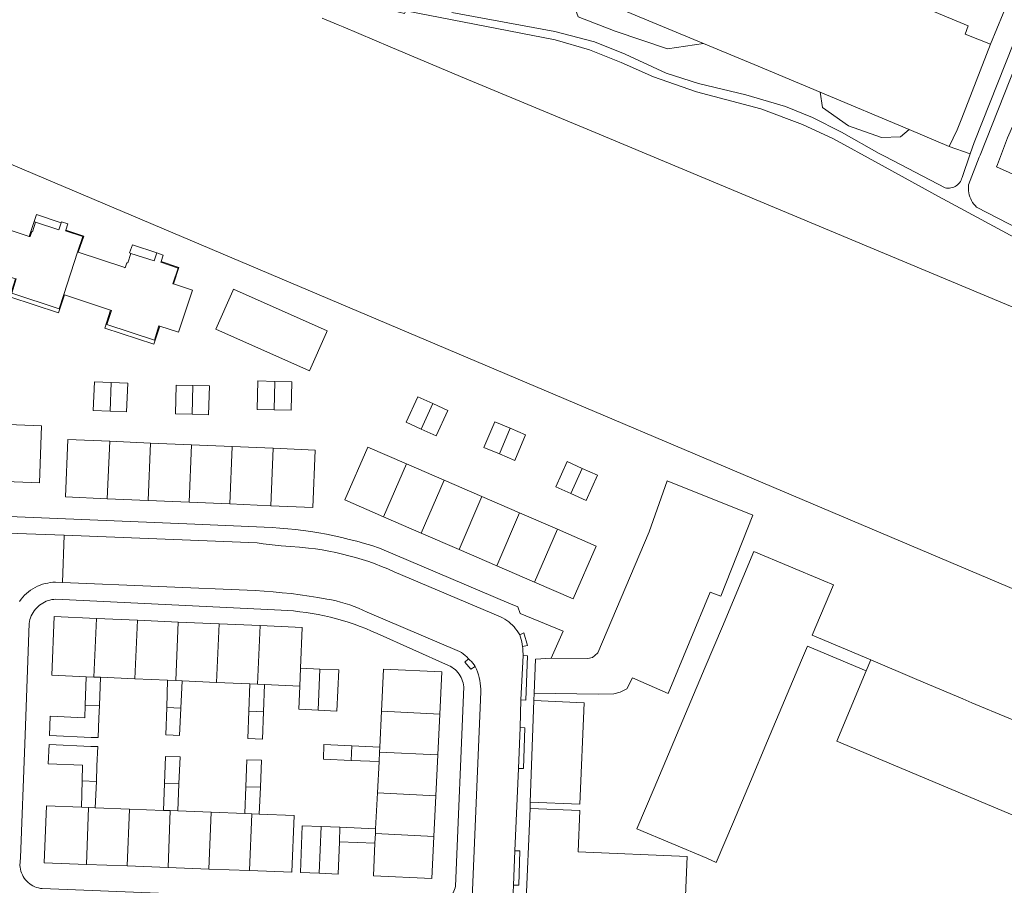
# Model space of a CAD drawing. Header units: metres. Extents: x 89888 to 94270, y 464165 to 468904.
# Tile 255 of 256: x 92307 to 92452, y 467345 to 467472. Entities that reach past the tile are written whole.
import ezdxf

# ---------------------------------------------------------------- set-up
doc = ezdxf.new("R2010")
doc.units = ezdxf.units.M
for name, color, linetype, lineweight in [('B_BEBOUWINGSGRENS_0', 251, 'CONTINUOUS', 13), ('B_LUIFEL_1', 251, 'CONTINUOUS', 13), ('B_OVERBOUWLIJN_LIJN_1', 251, 'CONTINUOUS', 13), ('B_TUSSENMUUR_0', 251, 'CONTINUOUS', 13), ('T_CULTUURGRENS_0', 251, 'CONTINUOUS', 13), ('T_HEK_LIJN_0', 251, 'CONTINUOUS', 13), ('T_WALBESCHERMING_0', 251, 'CONTINUOUS', 13), ('V_WEGGRENS_0', 251, 'CONTINUOUS', 13), ('W_WATERGRENS_0', 251, 'CONTINUOUS', 13)]:
    doc.layers.add(name, color=color, linetype=linetype, lineweight=lineweight)

msp = doc.modelspace()

# ---------------------------------------------------------------- linework, layer by layer
at = {"layer": 'B_BEBOUWINGSGRENS_0'}
for p, q in [((92454.16, 467478.66), (92449.74, 467468.04)), ((92364.1, 467412.63), (92366.29, 467411.62)), ((92326.64, 467409.56), (92320.65, 467409.82)), ((92332.63, 467409.31), (92326.64, 467409.56)), ((92338.62, 467409.05), (92332.63, 467409.31)), ((92344.62, 467408.79), (92338.62, 467409.05)), ((92375.51, 467408.93), (92377.76, 467407.98)), ((92369.67, 467404.11), (92364.14, 467406.51)), ((92375.2, 467401.72), (92369.67, 467404.11)), ((92320.29, 467401.41), (92326.28, 467401.15)), ((92380.73, 467399.32), (92375.2, 467401.72)), ((92388.25, 467402.17), (92390.47, 467401.16)), ((92326.28, 467401.15), (92332.27, 467400.9)), ((92332.27, 467400.9), (92338.26, 467400.64)), ((92338.26, 467400.64), (92344.26, 467400.38)), ((92344.26, 467400.38), (92350.4, 467400.12)), ((92360.79, 467398.77), (92366.32, 467396.37)), ((92386.26, 467396.93), (92380.73, 467399.32)), ((92366.32, 467396.37), (92371.85, 467393.98)), ((92371.85, 467393.98), (92377.38, 467391.58)), ((92377.38, 467391.58), (92382.91, 467389.19)), ((92324.7, 467383.59), (92318.71, 467383.85)), ((92330.7, 467383.33), (92324.7, 467383.59)), ((92336.69, 467383.07), (92330.7, 467383.33)), ((92342.68, 467382.8), (92336.69, 467383.07)), ((92351.47, 467376.44), (92348.62, 467376.57)), ((92317.2, 467375.32), (92317.07, 467371.15)), ((92319.13, 467371.09), (92319.28, 467375.23)), ((92319.28, 467375.23), (92324.33, 467375.01)), ((92324.33, 467375.01), (92329.12, 467374.8)), ((92329.12, 467374.8), (92329, 467370.79)), ((92331.08, 467370.69), (92331.26, 467374.71)), ((92331.26, 467374.71), (92336.31, 467374.48)), ((92336.31, 467374.48), (92341.18, 467374.27)), ((92341.18, 467374.27), (92341.04, 467370.27)), ((92343.17, 467370.17), (92343.32, 467374.18)), ((92343.32, 467374.18), (92348.5, 467373.95)), ((92319.06, 467369.23), (92319.13, 467371.09)), ((92360.49, 467370.26), (92360.23, 467365)), ((92368.75, 467363.85), (92369.04, 467369.83)), ((92360.23, 467365), (92356.14, 467365.18)), ((92368.45, 467357.88), (92368.75, 467363.85)), ((92356.05, 467363.06), (92360.12, 467362.91)), ((92360.12, 467362.91), (92359.89, 467358.3)), ((92316.61, 467360.04), (92316.5, 467356.18)), ((92318.53, 467356.11), (92318.69, 467359.98)), ((92328.66, 467359.68), (92328.52, 467355.72)), ((92330.61, 467355.65), (92330.8, 467359.6)), ((92340.61, 467359.19), (92340.45, 467355.27)), ((92342.55, 467355.19), (92342.73, 467359.13)), ((92359.89, 467358.3), (92359.63, 467353.04)), ((92368.15, 467351.9), (92368.45, 467357.88)), ((92323.53, 467355.91), (92318.53, 467356.11)), ((92328.52, 467355.72), (92323.53, 467355.91)), ((92335.5, 467355.46), (92330.61, 467355.65)), ((92340.45, 467355.27), (92335.5, 467355.46)), ((92354.4, 467353.26), (92351.63, 467353.37)), ((92359.63, 467353.04), (92354.4, 467353.26)), ((92354.31, 467351.14), (92359.52, 467350.9)), ((92317.23, 467347.81), (92323.21, 467347.58)), ((92323.21, 467347.58), (92329.2, 467347.35)), ((92329.2, 467347.35), (92335.18, 467347.12)), ((92335.18, 467347.12), (92341.16, 467346.89))]:
    msp.add_line(p, q, dxfattribs=at)
for points in [[(92449.74, 467468.04), (92446.03, 467469.47), (92446.49, 467470.7), (92440.96, 467473.03)], [(92309.79, 467441.95), (92309.33, 467440.54), (92309.22, 467440.57), (92308.98, 467439.83), (92308.86, 467439.85), (92302.08, 467442.1), (92302.01, 467442.12)], [(92313.53, 467441.86), (92313.19, 467440.83), (92309.79, 467441.95)], [(92315.94, 467437.56), (92316.69, 467439.82), (92314.17, 467440.66), (92314.2, 467440.75), (92314.49, 467441.7), (92313.58, 467441.99), (92313.53, 467441.86)], [(92323.75, 467437.36), (92323.3, 467435.96), (92323.18, 467435.99), (92322.93, 467435.23), (92322.84, 467435.28), (92316.04, 467437.52), (92315.94, 467437.56)], [(92313.93, 467431.34), (92314.02, 467431.31), (92320.78, 467429.05), (92320.9, 467429.01), (92320.22, 467426.95), (92327.2, 467424.66), (92327.87, 467426.73), (92327.99, 467426.69), (92330.74, 467425.8), (92332.76, 467431.98), (92329.99, 467432.9), (92329.91, 467432.89), (92330.68, 467435.22), (92328.15, 467436.06), (92328.17, 467436.15), (92328.49, 467437.09), (92327.56, 467437.42)], [(92327.56, 467437.42), (92327.15, 467436.26), (92323.75, 467437.36)], [(92299.94, 467435.89), (92300.05, 467435.87), (92306.84, 467433.64), (92306.95, 467433.61), (92306.28, 467431.53), (92313.25, 467429.25), (92313.93, 467431.34)], [(92338.68, 467431.86), (92336.19, 467426.25), (92349.94, 467420.15)], [(92349.94, 467420.15), (92352.43, 467425.77), (92352.54, 467426), (92338.78, 467432.1), (92338.68, 467431.86)], [(92320.85, 467418.42), (92318.4, 467418.52), (92318.24, 467414.35), (92320.69, 467414.26)], [(92320.69, 467414.26), (92323.13, 467414.16), (92323.3, 467418.32), (92320.85, 467418.42)], [(92332.81, 467417.98), (92330.38, 467418.04), (92330.28, 467413.84), (92332.71, 467413.78)], [(92332.71, 467413.78), (92335.15, 467413.72), (92335.25, 467417.93), (92332.81, 467417.98)], [(92344.85, 467418.6), (92342.37, 467418.66), (92342.27, 467414.49), (92344.75, 467414.43)], [(92344.75, 467414.43), (92347.23, 467414.37), (92347.33, 467418.54), (92344.85, 467418.6)], [(92368, 467415.35), (92365.81, 467416.36), (92364.1, 467412.63)], [(92366.29, 467411.62), (92368.49, 467410.62), (92370.2, 467414.34), (92368, 467415.35)], [(92304.17, 467403.97), (92310.35, 467403.73), (92310.67, 467412.07), (92304.49, 467412.31)], [(92379.34, 467411.74), (92377.09, 467412.68), (92375.51, 467408.93)], [(92377.76, 467407.98), (92380.02, 467407.03), (92381.6, 467410.79), (92379.34, 467411.74)], [(92320.65, 467409.82), (92314.52, 467410.08), (92314.16, 467401.67), (92320.29, 467401.41)], [(92350.4, 467400.12), (92350.76, 467408.53), (92344.62, 467408.79)], [(92364.14, 467406.51), (92358.46, 467408.97), (92355.11, 467401.23), (92360.79, 467398.77)], [(92389.92, 467405.85), (92387.7, 467406.85), (92386.04, 467403.17), (92388.25, 467402.17)], [(92390.47, 467401.16), (92392.14, 467404.84), (92389.92, 467405.85)], [(92382.91, 467389.19), (92388.59, 467386.73), (92391.94, 467394.47), (92386.26, 467396.93)], [(92432.22, 467377.77), (92423.6, 467381.4), (92426.72, 467388.78), (92425.34, 467389.36), (92415.04, 467393.68), (92410.46, 467382.66), (92407.95, 467376.73), (92405.45, 467370.81), (92402.94, 467364.88), (92400.44, 467358.96), (92397.93, 467353.03), (92408.15, 467348.71), (92409.55, 467348.11), (92412.06, 467354.04), (92414.56, 467359.97), (92417.06, 467365.9)], [(92318.71, 467383.85), (92312.51, 467384.12), (92312.14, 467375.54), (92317.2, 467375.32)], [(92348.62, 467376.57), (92348.88, 467382.53), (92342.68, 467382.8)], [(92417.06, 467365.9), (92419.56, 467371.82), (92422.06, 467377.75), (92422.93, 467379.81), (92431.55, 467376.17)], [(92494.71, 467341.04), (92500, 467353.63), (92502.17, 467358.79), (92500, 467359.71), (92495.73, 467361.5), (92489.28, 467364.21), (92484.41, 467366.26), (92483.57, 467364.26), (92482, 467364.92), (92479.86, 467365.82), (92480.38, 467367.06), (92476.08, 467368.87), (92472.66, 467360.74), (92465.92, 467363.57), (92459.18, 467366.41), (92452.44, 467369.24), (92447.03, 467371.51), (92445.7, 467372.08), (92438.96, 467374.92), (92432.22, 467377.77)], [(92351.21, 467370.41), (92353.96, 467370.29), (92354.22, 467376.32), (92351.47, 467376.44)], [(92369.04, 467369.83), (92369.35, 467376.01), (92360.79, 467376.43), (92360.49, 467370.26)], [(92431.55, 467376.17), (92427.21, 467365.86), (92433.96, 467363.03), (92440.7, 467360.19), (92447.44, 467357.36), (92454.18, 467354.52), (92460.93, 467351.69), (92467.67, 467348.86), (92472.11, 467346.99), (92473.69, 467350.75), (92475.69, 467349.91), (92477.26, 467349.25), (92476.95, 467348.51), (92481.82, 467346.46), (92488.26, 467343.75)], [(92348.5, 467373.95), (92348.35, 467370.54), (92351.21, 467370.41)], [(92317.07, 467371.15), (92317.02, 467369.31), (92311.92, 467369.52), (92311.8, 467366.68), (92317.95, 467366.43), (92318.95, 467366.39), (92319.06, 467369.23)], [(92329, 467370.79), (92328.88, 467366.78), (92329.97, 467366.73), (92330.9, 467366.68), (92331.08, 467370.69)], [(92341.04, 467370.27), (92340.89, 467366.27), (92341.96, 467366.22), (92343.02, 467366.17), (92343.17, 467370.17)], [(92311.75, 467365.36), (92311.64, 467362.54), (92316.68, 467362.34), (92316.61, 467360.04)], [(92318.69, 467359.98), (92318.78, 467362.25), (92318.89, 467365.07), (92317.89, 467365.11), (92311.75, 467365.36)], [(92356.14, 467365.18), (92352.05, 467365.36), (92351.99, 467363.21), (92356.05, 467363.06)], [(92330.8, 467359.6), (92330.98, 467363.55), (92328.81, 467363.64), (92328.66, 467359.68)], [(92342.73, 467359.13), (92342.91, 467363.07), (92340.77, 467363.11), (92340.61, 467359.19)], [(92316.5, 467356.18), (92311.37, 467356.38), (92311.05, 467348.04), (92317.23, 467347.81)], [(92341.16, 467346.89), (92347.35, 467346.66), (92347.66, 467354.99), (92342.55, 467355.19)], [(92351.63, 467353.37), (92348.86, 467353.48), (92348.59, 467346.61), (92351.36, 467346.5)], [(92351.36, 467346.5), (92354.13, 467346.4), (92354.31, 467351.14)], [(92359.52, 467350.9), (92359.29, 467346.15), (92367.84, 467345.72), (92368.15, 467351.9)]]:
    msp.add_lwpolyline(points, dxfattribs=at)
at = {"layer": 'B_LUIFEL_1'}
msp.add_line((92323.56, 467437.42), (92323.75, 467437.36), dxfattribs=at)
for points in [[(92313.53, 467441.86), (92309.92, 467443.04), (92309.58, 467442.02), (92309.79, 467441.95)], [(92327.56, 467437.42), (92323.97, 467438.63), (92323.56, 467437.42)]]:
    msp.add_lwpolyline(points, dxfattribs=at)
at = {"layer": 'B_OVERBOUWLIJN_LIJN_1'}
for p, q in [((92309.58, 467442.02), (92308.86, 467439.85)), ((92313.13, 467428.65), (92314.02, 467431.31))]:
    msp.add_line(p, q, dxfattribs=at)
for points in [[(92314.2, 467440.75), (92316.83, 467439.89), (92316.04, 467437.52)], [(92329.99, 467432.9), (92330.78, 467435.29), (92328.17, 467436.15)], [(92306.84, 467433.64), (92305.99, 467430.99), (92313.13, 467428.65)], [(92320.78, 467429.05), (92319.94, 467426.41), (92327.1, 467424.06), (92327.99, 467426.69)]]:
    msp.add_lwpolyline(points, dxfattribs=at)
at = {"layer": 'B_TUSSENMUUR_0'}
for p, q in [((92313.93, 467431.34), (92315.94, 467437.56)), ((92320.85, 467418.42), (92320.69, 467414.26)), ((92332.81, 467417.98), (92332.71, 467413.78)), ((92344.75, 467414.43), (92344.85, 467418.6)), ((92366.29, 467411.62), (92368, 467415.35)), ((92377.76, 467407.98), (92379.34, 467411.74)), ((92320.65, 467409.82), (92320.29, 467401.41)), ((92326.64, 467409.56), (92326.28, 467401.15)), ((92332.63, 467409.31), (92332.27, 467400.9)), ((92338.62, 467409.05), (92338.26, 467400.64)), ((92344.26, 467400.38), (92344.62, 467408.79)), ((92360.79, 467398.77), (92364.14, 467406.51)), ((92388.25, 467402.17), (92389.92, 467405.85)), ((92366.32, 467396.37), (92369.67, 467404.11)), ((92371.85, 467393.98), (92375.2, 467401.72)), ((92377.38, 467391.58), (92380.73, 467399.32)), ((92382.91, 467389.19), (92386.26, 467396.93)), ((92318.71, 467383.85), (92318.33, 467375.27)), ((92324.7, 467383.59), (92324.33, 467375.01)), ((92330.7, 467383.33), (92330.32, 467374.75)), ((92336.69, 467383.07), (92336.31, 467374.48)), ((92342.31, 467374.22), (92342.68, 467382.8)), ((92432.22, 467377.77), (92431.55, 467376.17)), ((92348.5, 467373.95), (92348.62, 467376.57)), ((92351.21, 467370.41), (92351.47, 467376.44)), ((92318.33, 467375.27), (92317.2, 467375.32)), ((92318.33, 467375.27), (92319.28, 467375.23)), ((92330.32, 467374.75), (92329.12, 467374.8)), ((92330.32, 467374.75), (92331.26, 467374.71)), ((92342.31, 467374.22), (92341.18, 467374.27)), ((92343.32, 467374.18), (92342.31, 467374.22)), ((92317.07, 467371.15), (92319.13, 467371.09)), ((92329, 467370.79), (92331.08, 467370.69)), ((92341.04, 467370.27), (92343.17, 467370.17)), ((92360.49, 467370.26), (92369.04, 467369.83)), ((92356.05, 467363.06), (92356.14, 467365.18)), ((92360.12, 467362.91), (92360.19, 467364.28)), ((92360.23, 467365), (92360.19, 467364.28)), ((92360.19, 467364.28), (92368.75, 467363.85)), ((92318.69, 467359.98), (92316.61, 467360.04)), ((92328.66, 467359.68), (92330.8, 467359.6)), ((92342.73, 467359.13), (92340.61, 467359.19)), ((92368.45, 467357.88), (92359.89, 467358.3)), ((92317.55, 467356.14), (92316.5, 467356.18)), ((92317.23, 467347.81), (92317.55, 467356.14)), ((92318.53, 467356.11), (92317.55, 467356.14)), ((92323.21, 467347.58), (92323.53, 467355.91)), ((92329.51, 467355.69), (92328.52, 467355.72)), ((92329.2, 467347.35), (92329.51, 467355.69)), ((92330.61, 467355.65), (92329.51, 467355.69)), ((92335.18, 467347.12), (92335.5, 467355.46)), ((92340.45, 467355.27), (92341.48, 467355.23)), ((92341.16, 467346.89), (92341.48, 467355.23)), ((92341.48, 467355.23), (92342.55, 467355.19)), ((92351.36, 467346.5), (92351.63, 467353.37)), ((92354.4, 467353.26), (92354.31, 467351.14)), ((92359.52, 467350.9), (92359.59, 467352.32)), ((92359.63, 467353.04), (92359.59, 467352.32)), ((92359.59, 467352.32), (92368.15, 467351.9))]:
    msp.add_line(p, q, dxfattribs=at)
at = {"layer": 'T_CULTUURGRENS_0'}
msp.add_line((92443.69, 467453.03), (92446.79, 467451.96), dxfattribs=at)
for points in [[(92387.76, 467476.42), (92389.32, 467472.02), (92394.76, 467469.92), (92402.4, 467467.34), (92407.67, 467468.13)], [(92424.79, 467460.97), (92425.11, 467458.75), (92428.93, 467456.08), (92433.8, 467454.36), (92436.56, 467454.46), (92437.81, 467455.5)]]:
    msp.add_lwpolyline(points, dxfattribs=at)
at = {"layer": 'T_HEK_LIJN_0'}
for p, q in [((92387.76, 467476.42), (92407.67, 467468.13)), ((92424.79, 467460.97), (92437.81, 467455.5)), ((92437.81, 467455.5), (92443.69, 467453.03)), ((92443.69, 467453.03), (92444.87, 467455.47))]:
    msp.add_line(p, q, dxfattribs=at)
for points in [[(92407.67, 467468.13), (92415.68, 467464.79), (92424.79, 467460.97)], [(92495.44, 467431.37), (92486.19, 467435.02), (92471.4, 467440.84), (92460.91, 467445.46), (92450.63, 467450.03)]]:
    msp.add_lwpolyline(points, dxfattribs=at)
at = {"layer": 'T_WALBESCHERMING_0'}
msp.add_lwpolyline([(92520.25, 467359.71), (92500, 467368.29), (92296.55, 467454.51), (92198.33, 467495.7)], dxfattribs=at)
at = {"layer": 'V_WEGGRENS_0'}
for p, q in [((92313.96, 467396.04), (92296.33, 467396.72)), ((92313.71, 467389.12), (92313.96, 467396.04)), ((92381.24, 467378.44), (92380.91, 467371.92)), ((92381.87, 467378.4), (92381.24, 467378.44)), ((92382.83, 467371.84), (92382.87, 467372.92)), ((92380.79, 467367.88), (92380.91, 467371.92)), ((92382.29, 467356.92), (92382.83, 467371.84)), ((92380.79, 467367.88), (92380.55, 467361.86)), ((92381.51, 467367.82), (92380.79, 467367.88)), ((92380.04, 467349.81), (92380.55, 467361.86)), ((92382.26, 467356.02), (92382.29, 467356.92)), ((92381.63, 467340.9), (92382.26, 467356.02)), ((92380.04, 467349.81), (92379.85, 467344.77)), ((92380.78, 467349.79), (92380.04, 467349.81)), ((92379.76, 467342.61), (92379.85, 467344.77))]:
    msp.add_line(p, q, dxfattribs=at)
for points in [[(92460.01, 467485.58), (92447.38, 467453.63), (92446.79, 467451.96)], [(92453.94, 467440.89), (92447.72, 467444.15), (92447.51, 467444.36), (92447.31, 467444.59), (92447.14, 467444.84), (92446.98, 467445.1), (92446.85, 467445.37), (92446.74, 467445.65), (92446.64, 467445.94), (92446.58, 467446.23), (92446.53, 467446.53), (92446.51, 467446.83), (92446.51, 467447.13), (92446.54, 467447.43), (92448.1, 467451.46), (92448.23, 467451.78), (92461.38, 467485.01)], [(92353.9, 467476.43), (92356.83, 467475.1), (92363.05, 467472.74), (92363.84, 467472.52), (92364.03, 467472.93), (92385.94, 467468.67), (92390.97, 467467.22), (92395.63, 467465.35), (92400.34, 467463.24), (92406.66, 467461.02), (92416.1, 467458.54), (92422.21, 467456.27), (92426.73, 467454.16), (92433.32, 467450.54)], [(92434.32, 467451.55), (92433.45, 467452), (92427.91, 467455.14), (92423.67, 467457.26), (92419.7, 467458.88), (92413.89, 467460.62), (92406.96, 467462.24), (92402.22, 467463.77), (92396.2, 467466.55), (92391.73, 467468.36), (92385.9, 467469.89), (92370.78, 467472.66)], [(92444.87, 467455.47), (92445.56, 467457.17), (92449.74, 467468.04)], [(92457.13, 467465.43), (92452.43, 467454.73), (92452.26, 467454.29), (92450.77, 467450.41), (92450.63, 467450.03)], [(92446.79, 467451.96), (92445.59, 467448.49), (92445.52, 467448.28), (92445.44, 467448.09), (92445.34, 467447.9), (92445.21, 467447.72), (92445.07, 467447.56), (92444.91, 467447.41), (92444.74, 467447.28), (92444.56, 467447.16), (92444.37, 467447.07), (92444.16, 467447), (92443.95, 467446.95), (92443.74, 467446.91), (92443.52, 467446.91), (92443.31, 467446.92), (92443.09, 467446.96), (92434.32, 467451.55)], [(92433.32, 467450.54), (92442.13, 467445.71), (92444.66, 467444.33), (92453.26, 467439.7)], [(92408.67, 467387.73), (92410.25, 467387.13), (92414.9, 467399), (92402.35, 467404.05), (92399.7, 467396.53), (92392.18, 467378.81), (92391.78, 467378.42), (92391.4, 467378.13), (92390.71, 467377.97), (92385.35, 467378.03)], [(92385.35, 467378.03), (92387.12, 467382.01), (92380.82, 467384.56), (92380.45, 467385.55), (92379.17, 467386.11), (92360.18, 467394.18), (92359.09, 467394.53), (92357.99, 467394.86), (92356.88, 467395.17), (92355.77, 467395.45), (92354.66, 467395.72), (92353.54, 467395.97), (92352.41, 467396.19), (92351.28, 467396.4), (92350.15, 467396.58), (92349.01, 467396.74), (92347.88, 467396.88), (92346.74, 467397), (92345.59, 467397.1), (92344.45, 467397.18), (92343.3, 467397.24), (92333.12, 467397.66), (92296.37, 467399.17)], [(92380.75, 467381.44), (92380.57, 467381.75), (92380.37, 467382.05), (92380.15, 467382.34), (92379.92, 467382.61), (92379.67, 467382.87), (92379.41, 467383.11), (92379.13, 467383.34), (92378.84, 467383.56), (92378.54, 467383.75), (92378.23, 467383.93), (92377.91, 467384.09), (92362.34, 467390.71), (92361.42, 467391.11), (92360.49, 467391.49), (92359.55, 467391.85), (92358.61, 467392.18), (92357.65, 467392.5), (92356.69, 467392.79), (92355.72, 467393.05), (92354.75, 467393.3), (92353.77, 467393.52), (92352.78, 467393.72), (92351.79, 467393.89), (92350.8, 467394.04), (92349.8, 467394.17), (92348.47, 467394.28), (92347.13, 467394.4), (92345.79, 467394.52), (92344.46, 467394.66), (92343.12, 467394.8), (92342.25, 467394.92), (92332.49, 467395.33), (92313.96, 467396.04)], [(92307.42, 467386.35), (92307.65, 467386.67), (92307.9, 467386.97), (92308.16, 467387.25), (92308.44, 467387.52), (92308.74, 467387.77), (92309.06, 467388.01), (92309.38, 467388.22), (92309.72, 467388.41), (92310.07, 467388.58), (92310.43, 467388.73), (92310.8, 467388.86), (92311.18, 467388.97), (92311.56, 467389.05), (92311.94, 467389.11), (92312.33, 467389.15), (92312.72, 467389.16), (92313.71, 467389.12)], [(92313.71, 467389.12), (92341.98, 467387.93), (92343.3, 467387.85), (92344.61, 467387.75), (92345.93, 467387.63), (92347.24, 467387.49), (92348.55, 467387.32), (92349.86, 467387.14), (92351.16, 467386.93), (92352.46, 467386.7), (92353.15, 467386.57), (92353.83, 467386.42), (92354.5, 467386.25), (92355.17, 467386.05), (92355.83, 467385.84), (92356.48, 467385.61), (92357.13, 467385.36), (92357.77, 467385.08), (92358.4, 467384.79), (92371.6, 467379.18), (92371.9, 467379.02), (92372.19, 467378.85), (92372.47, 467378.65), (92372.74, 467378.44), (92372.98, 467378.21), (92373.22, 467377.96)], [(92382.87, 467372.92), (92392.24, 467372.78), (92394.53, 467372.79), (92395.49, 467373.05), (92396.43, 467373.56), (92397.3, 467375.13), (92402.52, 467372.88), (92408.67, 467387.73)], [(92308.49, 467345.35), (92308.3, 467345.56), (92308.12, 467345.79), (92307.97, 467346.03), (92307.84, 467346.29), (92307.72, 467346.55), (92307.63, 467346.82), (92307.56, 467347.1), (92307.51, 467347.39), (92307.49, 467347.67), (92307.57, 467348.78), (92308.19, 467365.49), (92308.24, 467366.82), (92308.84, 467383.13), (92308.89, 467383.41), (92308.95, 467383.69), (92309.04, 467383.96), (92309.15, 467384.23), (92309.27, 467384.48), (92309.41, 467384.73), (92309.57, 467384.97), (92309.75, 467385.2), (92309.94, 467385.41), (92310.14, 467385.61)], [(92310.14, 467385.61), (92310.36, 467385.8), (92310.59, 467385.97), (92310.83, 467386.12), (92311.09, 467386.25), (92311.35, 467386.37), (92311.62, 467386.47), (92311.89, 467386.55), (92312.17, 467386.61), (92312.45, 467386.65), (92312.74, 467386.67), (92345.8, 467385.09), (92346.71, 467385.03), (92347.61, 467384.96), (92348.52, 467384.85), (92349.42, 467384.73), (92350.32, 467384.59), (92351.21, 467384.42), (92352.11, 467384.24), (92352.99, 467384.03), (92353.88, 467383.81), (92354.75, 467383.56), (92355.62, 467383.29), (92356.48, 467383), (92357.34, 467382.69), (92358.19, 467382.36), (92359.03, 467382.01), (92359.86, 467381.64), (92370.29, 467376.97), (92370.56, 467376.85), (92370.81, 467376.7), (92371.05, 467376.54), (92371.27, 467376.36), (92371.48, 467376.16), (92371.68, 467375.94), (92371.85, 467375.71), (92372.01, 467375.47), (92372.15, 467375.22)], [(92381.16, 467379.73), (92381.89, 467379.88), (92381.36, 467381.75), (92380.75, 467381.44)], [(92380.75, 467381.44), (92380.87, 467381.11), (92380.97, 467380.77), (92381.05, 467380.43), (92381.11, 467380.08), (92381.16, 467379.73)], [(92381.24, 467378.44), (92381.23, 467378.7), (92381.22, 467378.96), (92381.21, 467379.22), (92381.19, 467379.47), (92381.16, 467379.73)], [(92380.91, 467371.92), (92381.64, 467371.88), (92381.87, 467378.4)], [(92373.22, 467377.96), (92372.71, 467377.45), (92373.57, 467376.41), (92374.24, 467376.79)], [(92374.24, 467376.79), (92374.06, 467377.05), (92373.87, 467377.29), (92373.67, 467377.53), (92373.45, 467377.75), (92373.22, 467377.96)], [(92382.87, 467372.92), (92383.05, 467377.91), (92385.35, 467378.03)], [(92374.24, 467376.79), (92374.42, 467376.4), (92374.57, 467376.01), (92374.71, 467375.6), (92374.82, 467375.19), (92374.9, 467374.78), (92374.97, 467374.35), (92375.01, 467373.93), (92375.03, 467373.51), (92375.03, 467373.08), (92373.8, 467342.85)], [(92372.15, 467375.22), (92372.27, 467374.95), (92372.37, 467374.68), (92372.45, 467374.4), (92372.5, 467374.11), (92372.53, 467373.83), (92371.35, 467344.63), (92371.29, 467344.38), (92371.21, 467344.13), (92371.1, 467343.89), (92370.99, 467343.66), (92370.85, 467343.44), (92370.69, 467343.23), (92370.52, 467343.03), (92370.34, 467342.84), (92370.14, 467342.68)], [(92382.29, 467356.92), (92389.58, 467356.62), (92390.17, 467371.48), (92382.83, 467371.84)], [(92380.55, 467361.86), (92381.31, 467361.86), (92381.51, 467367.82)], [(92404.92, 467339.74), (92405.29, 467348.98), (92389.3, 467349.63), (92389.55, 467355.72), (92382.26, 467356.02)], [(92379.85, 467344.77), (92380.62, 467344.78), (92380.78, 467349.79)], [(92370.14, 467342.68), (92369.93, 467342.52), (92369.7, 467342.39), (92369.47, 467342.27), (92369.23, 467342.17), (92368.98, 467342.1), (92368.72, 467342.04), (92368.46, 467342), (92368.2, 467341.98), (92367.94, 467341.99), (92348.49, 467342.76), (92347.31, 467342.81), (92310.77, 467344.26), (92310.49, 467344.3), (92310.21, 467344.36), (92309.93, 467344.44), (92309.66, 467344.54), (92309.4, 467344.66), (92309.15, 467344.8), (92308.92, 467344.97), (92308.7, 467345.15), (92308.49, 467345.35)]]:
    msp.add_lwpolyline(points, dxfattribs=at)
at = {"layer": 'W_WATERGRENS_0'}
msp.add_lwpolyline([(92351.78, 467471.83), (92354.13, 467470.84), (92354.86, 467470.55), (92361.76, 467467.63), (92372.06, 467463.3), (92391.2, 467455.31), (92456.89, 467427.85), (92500, 467409.74), (92514.81, 467403.51), (92528.79, 467397.43), (92534.23, 467395.05)], dxfattribs=at)

doc.saveas('drawing.dxf')
